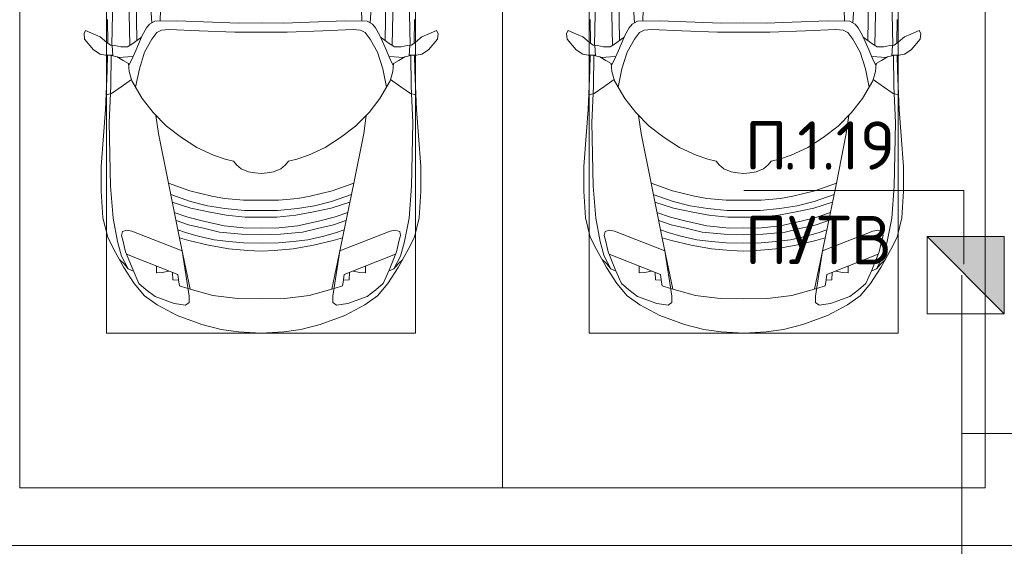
# Model space of a CAD drawing. Header units: millimetres. Extents: x -32229 to 169101, y -13689 to 125138.
# Tile 178 of 256: x 60035 to 65135, y 98747 to 101472. Entities that reach past the tile are written whole.
import ezdxf

# ---------------------------------------------------------------- set-up
doc = ezdxf.new("R2010")
doc.units = ezdxf.units.MM
for name, color, linetype, lineweight in [('A-____-NOTE-TEXT', 5, 'Continuous', 18), ('A-DETL-____-THIN', 7, 'Continuous', 9), ('A-DETL-GENF-OTLN', 7, 'Continuous', 18), ('A-FLOR-____-OTLN', 7, 'Continuous', 18), ('A-GENM-____-OTLN', 7, 'Continuous', 18), ('C-PRKG-____-OTLN', 7, 'Continuous', 18), ('G-____-____-TEXT', 7, 'Continuous', 9)]:
    doc.layers.add(name, color=color, linetype=linetype, lineweight=lineweight)
doc.layers.add('A-DETL-____-OTLN', color=7, linetype='Continuous', lineweight=9, true_color=0x00a600)
doc.styles.add('ISOCPEUR', font='isocpeur.ttf', dxfattribs={"height": 250})

# ---------------------------------------------------------------- blocks, each defined once
blk = doc.blocks.new('АР_Машиноместо - 4900x2400_М__5300х2500_-V11--01 ЭМ')
at = {"layer": 'A-DETL-GENF-OTLN', "color": 253, "lineweight": 13, "true_color": 0xaaaaaa}
for p, q in [((1132.7, -806), (1044.2, -818.6)), ((1250, -800), (1132.7, -806)), ((1250, -800), (1367.3, -806)), ((1367.3, -806), (1455.8, -818.6)), ((943.3, -845.1), (815.8, -891)), ((1044.2, -818.6), (943.3, -845.1)), ((1455.8, -818.6), (1556.7, -845.1)), ((1556.7, -845.1), (1684.2, -891)), ((815.8, -891), (711.9, -946.2)), ((1684.2, -891), (1788.1, -946.2)), ((711.9, -946.2), (647.2, -992.8)), ((800.1, -952.6), (700.9, -989.1)), ((859, -944.1), (800.1, -952.6)), ((877.7, -958.9), (859, -944.1)), ((877.7, -991.4), (877.7, -958.9)), ((1622.3, -958.9), (1641, -944.1)), ((1622.3, -991.4), (1622.3, -958.9)), ((1641, -944.1), (1699.9, -952.6)), ((1699.9, -952.6), (1799.1, -989.1)), ((1788.1, -946.2), (1852.8, -992.8)), ((647.2, -992.8), (593.2, -1056.8)), ((700.9, -989.1), (655, -1024.3)), ((841.1, -1225.9), (877.7, -991.4)), ((1000.2, -994.5), (871.4, -1031.3)), ((1127.4, -979.8), (1000.2, -994.5)), ((1250, -977.6), (1127.4, -979.8)), ((1250, -977.6), (1372.6, -979.8)), ((1372.6, -979.8), (1499.8, -994.5)), ((1499.8, -994.5), (1628.6, -1031.3)), ((1658.9, -1225.9), (1622.3, -991.4)), ((1799.1, -989.1), (1845, -1024.3)), ((1852.8, -992.8), (1906.8, -1056.8)), ((593.2, -1056.8), (539.3, -1140.4)), ((617.9, -1057.3), (586.9, -1126.3)), ((654.7, -1024.4), (617.9, -1057.3)), ((882.6, -1027.5), (853.8, -1167.4)), ((1617.4, -1027.5), (1646.2, -1167.4)), ((1845.3, -1024.4), (1882.1, -1057.3)), ((1882.1, -1057.3), (1913.1, -1126.3)), ((1906.8, -1056.8), (1960.7, -1140.4)), ((589, -1121.6), (561.3, -1132.6)), ((1911, -1121.6), (1938.7, -1132.6)), ((539.3, -1140.4), (487.4, -1232.1)), ((540.4, -1159.6), (516.2, -1180.5)), ((561.3, -1132.6), (540.4, -1159.6)), ((586.9, -1126.3), (548.2, -1220.1)), ((853.8, -1167.4), (826.8, -1300.9)), ((1646.2, -1167.4), (1673.2, -1300.9)), ((1913.1, -1126.3), (1951.8, -1220.1)), ((1938.7, -1132.6), (1959.6, -1159.6)), ((1959.6, -1159.6), (1983.8, -1180.5)), ((1960.7, -1140.4), (2012.6, -1232.1)), ((548.2, -1220.1), (535, -1280.6)), ((1250, -1223.7), (1182.5, -1227.5)), ((1250, -1223.7), (1317.5, -1227.5)), ((1951.8, -1220.1), (1965, -1280.6)), ((487.4, -1232.1), (455.7, -1296.1)), ((580.7, -1327.1), (841.1, -1225.9)), ((978.6, -1254.6), (876.3, -1278.7)), ((1084.1, -1236), (978.6, -1254.6)), ((1083.6, -1274.6), (1007.1, -1283.7)), ((1159.1, -1267.9), (1083.6, -1274.6)), ((1182.5, -1227.5), (1084.1, -1236)), ((1250, -1266.6), (1159.1, -1267.9)), ((1250, -1266.6), (1340.9, -1267.9)), ((1317.5, -1227.5), (1415.9, -1236)), ((1340.9, -1267.9), (1416.4, -1274.6)), ((1415.9, -1236), (1521.4, -1254.6)), ((1416.4, -1274.6), (1492.9, -1283.7)), ((1521.4, -1254.6), (1623.7, -1278.7)), ((1919.3, -1327.1), (1658.9, -1225.9)), ((2012.6, -1232.1), (2044.3, -1296.1)), ((455.7, -1296.1), (430.8, -1396.6)), ((535, -1280.6), (527.2, -1305.2)), ((527.2, -1305.2), (531.8, -1326)), ((826.8, -1300.9), (770, -1576.5)), ((859.1, -1321.2), (819.9, -1334.4)), ((876.3, -1278.7), (828.3, -1293.7)), ((925.2, -1301.6), (859.1, -1321.2)), ((1007.1, -1283.7), (925.2, -1301.6)), ((1035, -1323.2), (958.3, -1341.1)), ((1148.3, -1312.4), (1035, -1323.2)), ((1250, -1309.3), (1148.3, -1312.4)), ((1250, -1309.3), (1351.7, -1312.4)), ((1351.7, -1312.4), (1465, -1323.2)), ((1465, -1323.2), (1541.7, -1341.1)), ((1492.9, -1283.7), (1574.8, -1301.6)), ((1574.8, -1301.6), (1640.9, -1321.2)), ((1623.7, -1278.7), (1671.7, -1293.7)), ((1640.9, -1321.2), (1680.1, -1334.4)), ((1673.2, -1300.9), (1730, -1576.5)), ((1965, -1280.6), (1972.8, -1305.2)), ((1972.8, -1305.2), (1968.2, -1326)), ((2044.3, -1296.1), (2069.2, -1396.6)), ((531.8, -1326), (554.4, -1333.3)), ((554.4, -1333.3), (580.7, -1327.1)), ((873.8, -1361.2), (809.9, -1383.1)), ((958.3, -1341.1), (873.8, -1361.2)), ((1059, -1354.8), (945.3, -1380.6)), ((1174.5, -1344.2), (1059, -1354.8)), ((1250, -1344.9), (1174.5, -1344.2)), ((1250, -1344.9), (1325.5, -1344.2)), ((1325.5, -1344.2), (1441, -1354.8)), ((1441, -1354.8), (1554.7, -1380.6)), ((1541.7, -1341.1), (1626.2, -1361.2)), ((1626.2, -1361.2), (1690.1, -1383.1)), ((1945.6, -1333.3), (1919.3, -1327.1)), ((1968.2, -1326), (1945.6, -1333.3)), ((430.8, -1396.6), (422, -1534.1)), ((871.4, -1401.1), (800.5, -1424.6)), ((945.3, -1380.6), (871.4, -1401.1)), ((986.2, -1425.6), (887, -1446.5)), ((1070, -1410.4), (986.2, -1425.6)), ((1168.3, -1399.8), (1070, -1410.4)), ((1250, -1400.1), (1168.3, -1399.8)), ((1250, -1400.1), (1331.7, -1399.8)), ((1331.7, -1399.8), (1430, -1410.4)), ((1430, -1410.4), (1513.8, -1425.6)), ((1513.8, -1425.6), (1613, -1446.5)), ((1554.7, -1380.6), (1628.6, -1401.1)), ((1628.6, -1401.1), (1699.5, -1424.6)), ((2069.2, -1396.6), (2078, -1534.1)), ((887, -1446.5), (790.4, -1477.3)), ((973.4, -1459.7), (884.3, -1480.8)), ((1061.9, -1445.7), (973.4, -1459.7)), ((1163.9, -1435.1), (1061.9, -1445.7)), ((1250, -1435.1), (1163.9, -1435.1)), ((1250, -1435.1), (1336.1, -1435.1)), ((1336.1, -1435.1), (1438.1, -1445.7)), ((1438.1, -1445.7), (1526.6, -1459.7)), ((1526.6, -1459.7), (1615.7, -1480.8)), ((1613, -1446.5), (1709.6, -1477.3)), ((884.3, -1480.8), (782, -1518.1)), ((994.9, -1509.3), (881.7, -1536.4)), ((1060, -1496.1), (994.9, -1509.3)), ((1159.3, -1489.1), (1060, -1496.1)), ((1250, -1488.3), (1159.3, -1489.1)), ((1250, -1488.3), (1340.7, -1489.1)), ((1340.7, -1489.1), (1440, -1496.1)), ((1440, -1496.1), (1505.1, -1509.3)), ((1505.1, -1509.3), (1618.3, -1536.4)), ((1615.7, -1480.8), (1718, -1518.1)), ((422, -1534.1), (422, -1662.9)), ((770, -1576.5), (718.3, -1834.2)), ((881.7, -1536.4), (770, -1576.5)), ((1618.3, -1536.4), (1730, -1576.5)), ((1730, -1576.5), (1781.7, -1834.2)), ((2078, -1534.1), (2078, -1662.9)), ((1217.8, -1629.1), (1184.7, -1635.7)), ((1217.8, -1629.1), (1250, -1626.8)), ((1282.2, -1629.1), (1250, -1626.8)), ((1282.2, -1629.1), (1315.3, -1635.7)), ((422, -1662.9), (434.8, -1820.7)), ((1123.5, -1670.9), (1107.2, -1689.8)), ((1147.5, -1650.5), (1123.5, -1670.9)), ((1184.7, -1635.7), (1147.5, -1650.5)), ((1315.3, -1635.7), (1352.5, -1650.5)), ((1352.5, -1650.5), (1376.5, -1670.9)), ((1376.5, -1670.9), (1392.8, -1689.8)), ((2078, -1662.9), (2065.2, -1820.7)), ((1004.2, -1721.4), (917, -1761.1)), ((1064.9, -1700.5), (1004.2, -1721.4)), ((1107.2, -1689.8), (1064.9, -1700.5)), ((1392.8, -1689.8), (1435.1, -1700.5)), ((1435.1, -1700.5), (1495.8, -1721.4)), ((1495.8, -1721.4), (1583, -1761.1)), ((917, -1761.1), (837.5, -1812.1)), ((1583, -1761.1), (1662.5, -1812.1)), ((434.8, -1820.7), (444.9, -1956.8)), ((718.3, -1834.2), (705.7, -1926.7)), ((837.5, -1812.1), (761.1, -1871.7)), ((1662.5, -1812.1), (1738.9, -1871.7)), ((1781.7, -1834.2), (1794.3, -1926.7)), ((2065.2, -1820.7), (2055.1, -1956.8)), ((761.1, -1871.7), (690.7, -1941.6)), ((1738.9, -1871.7), (1809.3, -1941.6)), ((444.9, -1956.8), (453, -2159.1)), ((690.7, -1941.6), (634.6, -2015)), ((1809.3, -1941.6), (1865.4, -2015)), ((2055.1, -1956.8), (2047, -2159.1)), ((475.1, -2041), (447.5, -2034.4)), ((634.6, -2015), (580.7, -2105.7)), ((1865.4, -2015), (1919.3, -2105.7)), ((2024.9, -2041), (2052.5, -2034.4)), ((525.5, -2074.6), (475.1, -2041)), ((578.8, -2112.6), (525.5, -2074.6)), ((619.7, -2168.6), (600.3, -2072.7)), ((1880.3, -2168.6), (1899.7, -2072.7)), ((1921.2, -2112.6), (1974.5, -2074.6)), ((1974.5, -2074.6), (2024.9, -2041)), ((580.7, -2105.7), (567.1, -2153.8)), ((1919.3, -2105.7), (1932.9, -2153.8)), ((453, -2159.1), (455, -2238.9)), ((567.1, -2153.8), (564.3, -2195.4)), ((579.9, -2213.8), (564.9, -2186.5)), ((647.3, -2254.2), (619.7, -2168.6)), ((1852.7, -2254.2), (1880.3, -2168.6)), ((1920.1, -2213.8), (1935.1, -2186.5)), ((1932.9, -2153.8), (1935.7, -2195.4)), ((2047, -2159.1), (2045, -2238.9)), ((381.7, -2266.4), (417.4, -2243.4)), ((417.4, -2243.4), (445.1, -2238.7)), ((445.1, -2238.7), (481.8, -2239.5)), ((505.1, -2230), (467.5, -2239.2)), ((482, -2235.6), (479.1, -2288.7)), ((536.7, -2211.8), (505.1, -2230)), ((586.6, -2231.3), (510.1, -2227.1)), ((564.3, -2195.4), (536.7, -2211.8)), ((600.8, -2263), (579.9, -2213.8)), ((1899.2, -2263), (1920.1, -2213.8)), ((1913.4, -2231.3), (1989.9, -2227.1)), ((1935.7, -2195.4), (1963.3, -2211.8)), ((1963.3, -2211.8), (1994.9, -2230)), ((1994.9, -2230), (2032.5, -2239.2)), ((2018, -2235.6), (2020.9, -2288.7)), ((2054.9, -2238.7), (2018.2, -2239.5)), ((2082.6, -2243.4), (2054.9, -2238.7)), ((2118.3, -2266.4), (2082.6, -2243.4)), ((335.2, -2322.3), (381.7, -2266.4)), ((470, -2290), (449.8, -2306.1)), ((493.6, -2288.6), (470, -2290)), ((523.3, -2281.2), (493.6, -2288.6)), ((559, -2282.6), (523.3, -2281.2)), ((580.6, -2296), (559, -2282.6)), ((633.8, -2340.5), (600.8, -2263)), ((685.1, -2322.3), (647.3, -2254.2)), ((1814.9, -2322.3), (1852.7, -2254.2)), ((1866.2, -2340.5), (1899.2, -2263)), ((1919.4, -2296), (1941, -2282.6)), ((1941, -2282.6), (1976.7, -2281.2)), ((1976.7, -2281.2), (2006.4, -2288.6)), ((2006.4, -2288.6), (2030, -2290)), ((2030, -2290), (2050.2, -2306.1)), ((2164.8, -2322.3), (2118.3, -2266.4)), ((333.1, -2350.6), (335.2, -2322.3)), ((417.4, -2333.8), (384.4, -2347.9)), ((449.8, -2306.1), (417.4, -2333.8)), ((454.5, -2423.6), (456, -2301.1)), ((630.6, -2332.9), (580.6, -2296)), ((603.5, -2534.3), (606.1, -2314.9)), ((656.7, -2380.3), (633.8, -2340.5)), ((710, -2355.4), (685.1, -2322.3)), ((1790, -2355.4), (1814.9, -2322.3)), ((1843.3, -2380.3), (1866.2, -2340.5)), ((1869.4, -2332.9), (1919.4, -2296)), ((1896.5, -2534.3), (1893.9, -2314.9)), ((2045.5, -2423.6), (2044, -2301.1)), ((2050.2, -2306.1), (2082.6, -2333.8)), ((2082.6, -2333.8), (2115.6, -2347.9)), ((2166.9, -2350.6), (2164.8, -2322.3)), ((341.2, -2366.2), (333.1, -2350.6)), ((384.4, -2347.9), (341.2, -2366.2)), ((672.8, -2399.7), (656.7, -2380.3)), ((734.3, -2368.8), (710, -2355.4)), ((772.7, -2371.5), (734.3, -2368.8)), ((929.1, -2364.1), (772.7, -2371.5)), ((1115.2, -2358.7), (929.1, -2364.1)), ((1250, -2357.8), (1115.2, -2358.7)), ((1250, -2357.8), (1384.8, -2358.7)), ((1384.8, -2358.7), (1570.9, -2364.1)), ((1570.9, -2364.1), (1727.3, -2371.5)), ((1727.3, -2371.5), (1765.7, -2368.8)), ((1765.7, -2368.8), (1790, -2355.4)), ((1827.2, -2399.7), (1843.3, -2380.3)), ((2115.6, -2347.9), (2158.8, -2366.2)), ((2158.8, -2366.2), (2166.9, -2350.6)), ((684.8, -2406.5), (667.8, -2638.3)), ((700.6, -2415.4), (672.8, -2399.7)), ((813.8, -2416.7), (700.6, -2415.4)), ((999.2, -2409.3), (813.8, -2416.7)), ((1132.7, -2404.6), (999.2, -2409.3)), ((1250, -2406.6), (1132.7, -2404.6)), ((1250, -2406.6), (1367.3, -2404.6)), ((1367.3, -2404.6), (1500.8, -2409.3)), ((1500.8, -2409.3), (1686.2, -2416.7)), ((1686.2, -2416.7), (1799.4, -2415.4)), ((1799.4, -2415.4), (1827.2, -2399.7)), ((1815.2, -2406.5), (1832.2, -2638.3))]:
    blk.add_line(p, q, dxfattribs=at)
at = {"layer": 'A-DETL-GENF-OTLN', "color": 254, "lineweight": 13, "true_color": 0xd4d4d4}
for p, q in [((824.1, -1063.7), (818.8, -1102.9)), ((827.7, -1045), (824.1, -1063.7)), ((871.3, -1031.9), (827.7, -1045)), ((1628.7, -1031.9), (1672.3, -1045)), ((1672.3, -1045), (1675.9, -1063.7)), ((1675.9, -1063.7), (1681.2, -1102.9)), ((818.8, -1102.9), (554, -1208.1)), ((709.1, -1112.7), (708.2, -1146.9)), ((737.7, -1113.6), (709.1, -1112.7)), ((772.6, -1121.3), (737.7, -1113.6)), ((792.9, -1076.2), (791.2, -1114.5)), ((823.3, -1074.4), (792.9, -1076.2)), ((1676.7, -1074.4), (1707.1, -1076.2)), ((1681.2, -1102.9), (1946, -1208.1)), ((1707.1, -1076.2), (1708.8, -1114.5)), ((1727.4, -1121.3), (1762.3, -1113.6)), ((1762.3, -1113.6), (1790.9, -1112.7)), ((1790.9, -1112.7), (1791.8, -1146.9)), ((561.7, -1132.1), (527.9, -1198.6)), ((1938.3, -1132.1), (1972.1, -1198.6)), ((527.9, -1198.6), (507.4, -1274.3)), ((1972.1, -1198.6), (1992.6, -1274.3)), ((507.4, -1274.3), (483.4, -1395.6)), ((1992.6, -1274.3), (2016.6, -1395.6)), ((483.4, -1395.6), (470.9, -1561.4)), ((2016.6, -1395.6), (2029.1, -1561.4)), ((470.9, -1561.4), (462.8, -1889.5)), ((2029.1, -1561.4), (2037.2, -1889.5)), ((462.8, -1889.5), (471.8, -2077.7)), ((2037.2, -1889.5), (2028.2, -2077.7)), ((471.8, -2077.7), (474.5, -2239.3)), ((2028.2, -2077.7), (2025.5, -2239.3)), ((483.3, -2571.4), (478, -2290)), ((570.6, -2291.4), (564.4, -2580.5)), ((1929.4, -2291.4), (1935.6, -2580.5)), ((2016.7, -2571.4), (2022, -2290)), ((728.4, -2415.7), (733.8, -2606.7)), ((1771.6, -2415.7), (1766.2, -2606.7))]:
    blk.add_line(p, q, dxfattribs=at)
at = {"layer": 'C-PRKG-____-OTLN', "color": 253, "lineweight": 13, "true_color": 0xaaaaaa}
for p, q in [((2500, 0), (0, 0)), ((0, 0), (0, -5300)), ((2500, 0), (2500, -5300)), ((450, -800), (450, -4500)), ((450, -800), (2050, -800)), ((2050, -800), (2050, -4500))]:
    blk.add_line(p, q, dxfattribs=at)
blk = doc.blocks.new('АР_Машиноместо - 4900x2400_М__5300х2500_-3113489--01 ЭМ')
at = {"layer": 'A-DETL-GENF-OTLN', "color": 253, "lineweight": 13, "true_color": 0xaaaaaa}
for p, q in [((684.8, 2406.5), (667.8, 2638.3)), ((1815.2, 2406.5), (1832.2, 2638.3)), ((603.5, 2534.3), (606.1, 2314.9)), ((1896.5, 2534.3), (1893.9, 2314.9)), ((454.5, 2423.6), (456, 2301.1)), ((672.8, 2399.7), (656.7, 2380.3)), ((700.6, 2415.4), (672.8, 2399.7)), ((813.8, 2416.7), (700.6, 2415.4)), ((999.2, 2409.3), (813.8, 2416.7)), ((1132.7, 2404.6), (999.2, 2409.3)), ((1250, 2406.6), (1132.7, 2404.6)), ((1250, 2406.6), (1367.3, 2404.6)), ((1367.3, 2404.6), (1500.8, 2409.3)), ((1500.8, 2409.3), (1686.2, 2416.7)), ((1686.2, 2416.7), (1799.4, 2415.4)), ((1799.4, 2415.4), (1827.2, 2399.7)), ((1827.2, 2399.7), (1843.3, 2380.3)), ((2045.5, 2423.6), (2044, 2301.1)), ((341.2, 2366.2), (333.1, 2350.6)), ((333.1, 2350.6), (335.2, 2322.3)), ((384.4, 2347.9), (341.2, 2366.2)), ((417.4, 2333.8), (384.4, 2347.9)), ((656.7, 2380.3), (633.8, 2340.5)), ((710, 2355.4), (685.1, 2322.3)), ((734.3, 2368.8), (710, 2355.4)), ((772.7, 2371.5), (734.3, 2368.8)), ((929.1, 2364.1), (772.7, 2371.5)), ((1115.2, 2358.7), (929.1, 2364.1)), ((1250, 2357.8), (1115.2, 2358.7)), ((1250, 2357.8), (1384.8, 2358.7)), ((1384.8, 2358.7), (1570.9, 2364.1)), ((1570.9, 2364.1), (1727.3, 2371.5)), ((1727.3, 2371.5), (1765.7, 2368.8)), ((1765.7, 2368.8), (1790, 2355.4)), ((1790, 2355.4), (1814.9, 2322.3)), ((1843.3, 2380.3), (1866.2, 2340.5)), ((2082.6, 2333.8), (2115.6, 2347.9)), ((2115.6, 2347.9), (2158.8, 2366.2)), ((2158.8, 2366.2), (2166.9, 2350.6)), ((2166.9, 2350.6), (2164.8, 2322.3)), ((335.2, 2322.3), (381.7, 2266.4)), ((449.8, 2306.1), (417.4, 2333.8)), ((470, 2290), (449.8, 2306.1)), ((580.6, 2296), (559, 2282.6)), ((630.6, 2332.9), (580.6, 2296)), ((633.8, 2340.5), (600.8, 2263)), ((685.1, 2322.3), (647.3, 2254.2)), ((1814.9, 2322.3), (1852.7, 2254.2)), ((1866.2, 2340.5), (1899.2, 2263)), ((1869.4, 2332.9), (1919.4, 2296)), ((1919.4, 2296), (1941, 2282.6)), ((2030, 2290), (2050.2, 2306.1)), ((2050.2, 2306.1), (2082.6, 2333.8)), ((2164.8, 2322.3), (2118.3, 2266.4)), ((381.7, 2266.4), (417.4, 2243.4)), ((493.6, 2288.6), (470, 2290)), ((482, 2235.6), (479.1, 2288.7)), ((523.3, 2281.2), (493.6, 2288.6)), ((559, 2282.6), (523.3, 2281.2)), ((600.8, 2263), (579.9, 2213.8)), ((647.3, 2254.2), (619.7, 2168.6)), ((1852.7, 2254.2), (1880.3, 2168.6)), ((1899.2, 2263), (1920.1, 2213.8)), ((1941, 2282.6), (1976.7, 2281.2)), ((1976.7, 2281.2), (2006.4, 2288.6)), ((2006.4, 2288.6), (2030, 2290)), ((2018, 2235.6), (2020.9, 2288.7)), ((2118.3, 2266.4), (2082.6, 2243.4)), ((417.4, 2243.4), (445.1, 2238.7)), ((445.1, 2238.7), (481.8, 2239.5)), ((453, 2159.1), (455, 2238.9)), ((505.1, 2230), (467.5, 2239.2)), ((536.7, 2211.8), (505.1, 2230)), ((586.6, 2231.3), (510.1, 2227.1)), ((564.3, 2195.4), (536.7, 2211.8)), ((567.1, 2153.8), (564.3, 2195.4)), ((579.9, 2213.8), (564.9, 2186.5)), ((1913.4, 2231.3), (1989.9, 2227.1)), ((1920.1, 2213.8), (1935.1, 2186.5)), ((1932.9, 2153.8), (1935.7, 2195.4)), ((1935.7, 2195.4), (1963.3, 2211.8)), ((1963.3, 2211.8), (1994.9, 2230)), ((1994.9, 2230), (2032.5, 2239.2)), ((2054.9, 2238.7), (2018.2, 2239.5)), ((2047, 2159.1), (2045, 2238.9)), ((2082.6, 2243.4), (2054.9, 2238.7)), ((444.9, 1956.8), (453, 2159.1)), ((580.7, 2105.7), (567.1, 2153.8)), ((619.7, 2168.6), (600.3, 2072.7)), ((1880.3, 2168.6), (1899.7, 2072.7)), ((1919.3, 2105.7), (1932.9, 2153.8)), ((2055.1, 1956.8), (2047, 2159.1)), ((578.8, 2112.6), (525.5, 2074.6)), ((634.6, 2015), (580.7, 2105.7)), ((1865.4, 2015), (1919.3, 2105.7)), ((1921.2, 2112.6), (1974.5, 2074.6)), ((475.1, 2041), (447.5, 2034.4)), ((525.5, 2074.6), (475.1, 2041)), ((1974.5, 2074.6), (2024.9, 2041)), ((2024.9, 2041), (2052.5, 2034.4)), ((690.7, 1941.6), (634.6, 2015)), ((1809.3, 1941.6), (1865.4, 2015)), ((434.8, 1820.7), (444.9, 1956.8)), ((761.1, 1871.7), (690.7, 1941.6)), ((1738.9, 1871.7), (1809.3, 1941.6)), ((2065.2, 1820.7), (2055.1, 1956.8)), ((718.3, 1834.2), (705.7, 1926.7)), ((1781.7, 1834.2), (1794.3, 1926.7)), ((837.5, 1812.1), (761.1, 1871.7)), ((1662.5, 1812.1), (1738.9, 1871.7)), ((422, 1662.9), (434.8, 1820.7)), ((770, 1576.5), (718.3, 1834.2)), ((917, 1761.1), (837.5, 1812.1)), ((1583, 1761.1), (1662.5, 1812.1)), ((1730, 1576.5), (1781.7, 1834.2)), ((2078, 1662.9), (2065.2, 1820.7)), ((1004.2, 1721.4), (917, 1761.1)), ((1495.8, 1721.4), (1583, 1761.1)), ((1064.9, 1700.5), (1004.2, 1721.4)), ((1107.2, 1689.8), (1064.9, 1700.5)), ((1123.5, 1670.9), (1107.2, 1689.8)), ((1376.5, 1670.9), (1392.8, 1689.8)), ((1392.8, 1689.8), (1435.1, 1700.5)), ((1435.1, 1700.5), (1495.8, 1721.4)), ((422, 1534.1), (422, 1662.9)), ((1147.5, 1650.5), (1123.5, 1670.9)), ((1184.7, 1635.7), (1147.5, 1650.5)), ((1217.8, 1629.1), (1184.7, 1635.7)), ((1282.2, 1629.1), (1315.3, 1635.7)), ((1315.3, 1635.7), (1352.5, 1650.5)), ((1352.5, 1650.5), (1376.5, 1670.9)), ((2078, 1534.1), (2078, 1662.9)), ((1217.8, 1629.1), (1250, 1626.8)), ((1282.2, 1629.1), (1250, 1626.8)), ((430.8, 1396.6), (422, 1534.1)), ((826.8, 1300.9), (770, 1576.5)), ((881.7, 1536.4), (770, 1576.5)), ((994.9, 1509.3), (881.7, 1536.4)), ((1505.1, 1509.3), (1618.3, 1536.4)), ((1618.3, 1536.4), (1730, 1576.5)), ((1673.2, 1300.9), (1730, 1576.5)), ((2069.2, 1396.6), (2078, 1534.1)), ((884.3, 1480.8), (782, 1518.1)), ((973.4, 1459.7), (884.3, 1480.8)), ((1060, 1496.1), (994.9, 1509.3)), ((1159.3, 1489.1), (1060, 1496.1)), ((1250, 1488.3), (1159.3, 1489.1)), ((1250, 1488.3), (1340.7, 1489.1)), ((1340.7, 1489.1), (1440, 1496.1)), ((1440, 1496.1), (1505.1, 1509.3)), ((1526.6, 1459.7), (1615.7, 1480.8)), ((1615.7, 1480.8), (1718, 1518.1)), ((887, 1446.5), (790.4, 1477.3)), ((986.2, 1425.6), (887, 1446.5)), ((1061.9, 1445.7), (973.4, 1459.7)), ((1163.9, 1435.1), (1061.9, 1445.7)), ((1250, 1435.1), (1163.9, 1435.1)), ((1250, 1435.1), (1336.1, 1435.1)), ((1336.1, 1435.1), (1438.1, 1445.7)), ((1438.1, 1445.7), (1526.6, 1459.7)), ((1513.8, 1425.6), (1613, 1446.5)), ((1613, 1446.5), (1709.6, 1477.3)), ((455.7, 1296.1), (430.8, 1396.6)), ((871.4, 1401.1), (800.5, 1424.6)), ((873.8, 1361.2), (809.9, 1383.1)), ((945.3, 1380.6), (871.4, 1401.1)), ((1059, 1354.8), (945.3, 1380.6)), ((1070, 1410.4), (986.2, 1425.6)), ((1168.3, 1399.8), (1070, 1410.4)), ((1250, 1400.1), (1168.3, 1399.8)), ((1250, 1400.1), (1331.7, 1399.8)), ((1331.7, 1399.8), (1430, 1410.4)), ((1430, 1410.4), (1513.8, 1425.6)), ((1441, 1354.8), (1554.7, 1380.6)), ((1554.7, 1380.6), (1628.6, 1401.1)), ((1626.2, 1361.2), (1690.1, 1383.1)), ((1628.6, 1401.1), (1699.5, 1424.6)), ((2044.3, 1296.1), (2069.2, 1396.6)), ((527.2, 1305.2), (531.8, 1326)), ((531.8, 1326), (554.4, 1333.3)), ((554.4, 1333.3), (580.7, 1327.1)), ((580.7, 1327.1), (841.1, 1225.9)), ((859.1, 1321.2), (819.9, 1334.4)), ((958.3, 1341.1), (873.8, 1361.2)), ((1035, 1323.2), (958.3, 1341.1)), ((1174.5, 1344.2), (1059, 1354.8)), ((1250, 1344.9), (1174.5, 1344.2)), ((1250, 1344.9), (1325.5, 1344.2)), ((1325.5, 1344.2), (1441, 1354.8)), ((1465, 1323.2), (1541.7, 1341.1)), ((1541.7, 1341.1), (1626.2, 1361.2)), ((1640.9, 1321.2), (1680.1, 1334.4)), ((1919.3, 1327.1), (1658.9, 1225.9)), ((1945.6, 1333.3), (1919.3, 1327.1)), ((1968.2, 1326), (1945.6, 1333.3)), ((1972.8, 1305.2), (1968.2, 1326)), ((487.4, 1232.1), (455.7, 1296.1)), ((535, 1280.6), (527.2, 1305.2)), ((548.2, 1220.1), (535, 1280.6)), ((853.8, 1167.4), (826.8, 1300.9)), ((876.3, 1278.7), (828.3, 1293.7)), ((925.2, 1301.6), (859.1, 1321.2)), ((978.6, 1254.6), (876.3, 1278.7)), ((1007.1, 1283.7), (925.2, 1301.6)), ((1083.6, 1274.6), (1007.1, 1283.7)), ((1148.3, 1312.4), (1035, 1323.2)), ((1250, 1309.3), (1148.3, 1312.4)), ((1250, 1309.3), (1351.7, 1312.4)), ((1351.7, 1312.4), (1465, 1323.2)), ((1416.4, 1274.6), (1492.9, 1283.7)), ((1492.9, 1283.7), (1574.8, 1301.6)), ((1521.4, 1254.6), (1623.7, 1278.7)), ((1574.8, 1301.6), (1640.9, 1321.2)), ((1623.7, 1278.7), (1671.7, 1293.7)), ((1646.2, 1167.4), (1673.2, 1300.9)), ((1951.8, 1220.1), (1965, 1280.6)), ((1965, 1280.6), (1972.8, 1305.2)), ((2012.6, 1232.1), (2044.3, 1296.1)), ((539.3, 1140.4), (487.4, 1232.1)), ((841.1, 1225.9), (877.7, 991.4)), ((1084.1, 1236), (978.6, 1254.6)), ((1159.1, 1267.9), (1083.6, 1274.6)), ((1182.5, 1227.5), (1084.1, 1236)), ((1250, 1266.6), (1159.1, 1267.9)), ((1250, 1223.7), (1182.5, 1227.5)), ((1250, 1266.6), (1340.9, 1267.9)), ((1250, 1223.7), (1317.5, 1227.5)), ((1317.5, 1227.5), (1415.9, 1236)), ((1340.9, 1267.9), (1416.4, 1274.6)), ((1415.9, 1236), (1521.4, 1254.6)), ((1658.9, 1225.9), (1622.3, 991.4)), ((1960.7, 1140.4), (2012.6, 1232.1)), ((540.4, 1159.6), (516.2, 1180.5)), ((586.9, 1126.3), (548.2, 1220.1)), ((1913.1, 1126.3), (1951.8, 1220.1)), ((1959.6, 1159.6), (1983.8, 1180.5)), ((593.2, 1056.8), (539.3, 1140.4)), ((561.3, 1132.6), (540.4, 1159.6)), ((589, 1121.6), (561.3, 1132.6)), ((617.9, 1057.3), (586.9, 1126.3)), ((882.6, 1027.5), (853.8, 1167.4)), ((1617.4, 1027.5), (1646.2, 1167.4)), ((1882.1, 1057.3), (1913.1, 1126.3)), ((1906.8, 1056.8), (1960.7, 1140.4)), ((1911, 1121.6), (1938.7, 1132.6)), ((1938.7, 1132.6), (1959.6, 1159.6)), ((647.2, 992.8), (593.2, 1056.8)), ((654.7, 1024.4), (617.9, 1057.3)), ((700.9, 989.1), (655, 1024.3)), ((1000.2, 994.5), (871.4, 1031.3)), ((1499.8, 994.5), (1628.6, 1031.3)), ((1799.1, 989.1), (1845, 1024.3)), ((1845.3, 1024.4), (1882.1, 1057.3)), ((1852.8, 992.8), (1906.8, 1056.8)), ((711.9, 946.2), (647.2, 992.8)), ((800.1, 952.6), (700.9, 989.1)), ((877.7, 991.4), (877.7, 958.9)), ((1127.4, 979.8), (1000.2, 994.5)), ((1250, 977.6), (1127.4, 979.8)), ((1250, 977.6), (1372.6, 979.8)), ((1372.6, 979.8), (1499.8, 994.5)), ((1622.3, 991.4), (1622.3, 958.9)), ((1699.9, 952.6), (1799.1, 989.1)), ((1788.1, 946.2), (1852.8, 992.8)), ((815.8, 891), (711.9, 946.2)), ((859, 944.1), (800.1, 952.6)), ((877.7, 958.9), (859, 944.1)), ((1622.3, 958.9), (1641, 944.1)), ((1641, 944.1), (1699.9, 952.6)), ((1684.2, 891), (1788.1, 946.2)), ((943.3, 845.1), (815.8, 891)), ((1556.7, 845.1), (1684.2, 891)), ((1044.2, 818.6), (943.3, 845.1)), ((1132.7, 806), (1044.2, 818.6)), ((1367.3, 806), (1455.8, 818.6)), ((1455.8, 818.6), (1556.7, 845.1)), ((1250, 800), (1132.7, 806)), ((1250, 800), (1367.3, 806))]:
    blk.add_line(p, q, dxfattribs=at)
at = {"layer": 'A-DETL-GENF-OTLN', "color": 254, "lineweight": 13, "true_color": 0xd4d4d4}
for p, q in [((728.4, 2415.7), (733.8, 2606.7)), ((1771.6, 2415.7), (1766.2, 2606.7)), ((483.3, 2571.4), (478, 2290)), ((570.6, 2291.4), (564.4, 2580.5)), ((1929.4, 2291.4), (1935.6, 2580.5)), ((2016.7, 2571.4), (2022, 2290)), ((471.8, 2077.7), (474.5, 2239.3)), ((2028.2, 2077.7), (2025.5, 2239.3)), ((462.8, 1889.5), (471.8, 2077.7)), ((2037.2, 1889.5), (2028.2, 2077.7)), ((470.9, 1561.4), (462.8, 1889.5)), ((2029.1, 1561.4), (2037.2, 1889.5)), ((483.4, 1395.6), (470.9, 1561.4)), ((2016.6, 1395.6), (2029.1, 1561.4)), ((507.4, 1274.3), (483.4, 1395.6)), ((1992.6, 1274.3), (2016.6, 1395.6)), ((527.9, 1198.6), (507.4, 1274.3)), ((1972.1, 1198.6), (1992.6, 1274.3)), ((561.7, 1132.1), (527.9, 1198.6)), ((818.8, 1102.9), (554, 1208.1)), ((1681.2, 1102.9), (1946, 1208.1)), ((1938.3, 1132.1), (1972.1, 1198.6)), ((709.1, 1112.7), (708.2, 1146.9)), ((1790.9, 1112.7), (1791.8, 1146.9)), ((737.7, 1113.6), (709.1, 1112.7)), ((772.6, 1121.3), (737.7, 1113.6)), ((792.9, 1076.2), (791.2, 1114.5)), ((823.3, 1074.4), (792.9, 1076.2)), ((824.1, 1063.7), (818.8, 1102.9)), ((1675.9, 1063.7), (1681.2, 1102.9)), ((1676.7, 1074.4), (1707.1, 1076.2)), ((1707.1, 1076.2), (1708.8, 1114.5)), ((1727.4, 1121.3), (1762.3, 1113.6)), ((1762.3, 1113.6), (1790.9, 1112.7)), ((827.7, 1045), (824.1, 1063.7)), ((871.3, 1031.9), (827.7, 1045)), ((1628.7, 1031.9), (1672.3, 1045)), ((1672.3, 1045), (1675.9, 1063.7))]:
    blk.add_line(p, q, dxfattribs=at)
at = {"layer": 'C-PRKG-____-OTLN', "color": 253, "lineweight": 13, "true_color": 0xaaaaaa}
for p, q in [((0, 0), (0, 5300)), ((2500, 0), (2500, 5300)), ((450, 800), (450, 4500)), ((2050, 800), (2050, 4500)), ((450, 800), (2050, 800)), ((2500, 0), (0, 0))]:
    blk.add_line(p, q, dxfattribs=at)
blk = doc.blocks.new('АР-Заполнение деф_ шва - Д_ш_-4327394--01 ЭМ')
at = {"layer": 'A-GENM-____-OTLN', "color": 253, "lineweight": 13, "true_color": 0xaaaaaa}
blk.add_line((0, 25), (76270, 25), dxfattribs=at)
blk = doc.blocks.new('Наметкина 10_РД_АР_П_отсоединено_rvt-1--01 ЭМ')
at = {"layer": 'A-FLOR-____-OTLN', "color": 253, "lineweight": 13, "true_color": 0xaaaaaa}
blk.add_line((124255.3, 98750), (49635.3, 98750), dxfattribs=at)
at = {"layer": 'A-GENM-____-OTLN', "color": 253, "lineweight": 13, "true_color": 0xaaaaaa}
blk.add_blockref('АР-Заполнение деф_ шва - Д_ш_-4327394--01 ЭМ', (47985.3, 98725), dxfattribs=at)
at = {"layer": 'C-PRKG-____-OTLN', "color": 253, "lineweight": 13, "true_color": 0xaaaaaa, "rotation": 180}
blk.add_blockref('АР_Машиноместо - 4900x2400_М__5300х2500_-V11--01 ЭМ', (62535.3, 99050), dxfattribs=at)
at = {"layer": 'C-PRKG-____-OTLN', "color": 253, "lineweight": 13, "true_color": 0xaaaaaa}
blk.add_blockref('АР_Машиноместо - 4900x2400_М__5300х2500_-3113489--01 ЭМ', (62535.3, 99050), dxfattribs=at)
blk = doc.blocks.new('УГО_Шкаф - УГО_Шкаф-V122--01 ЭМ')
at = {"layer": 'A-____-NOTE-TEXT', "lineweight": 9, "true_color": 0x0000ff}
blk.add_hatch(color=5, dxfattribs=at).paths.add_polyline_path([(1, 2), (1, 0), (-1, 0)])
at = {"layer": 'A-____-NOTE-TEXT', "color": 5, "lineweight": 9, "true_color": 0x0000ff}
for p, q in [((-1, 0), (-1, 2)), ((-1, 2), (1, 2)), ((1, 2), (-1, 0)), ((1, 0), (1, 2)), ((1, 0), (1, 2)), ((1, 0), (-1, 0)), ((-1, 0), (1, 0))]:
    blk.add_line(p, q, dxfattribs=at)

msp = doc.modelspace()

# ---------------------------------------------------------------- linework, layer by layer
at = {"layer": 'A-DETL-____-OTLN', "color": 5, "true_color": 0x0000ff}
for p, q in [((64915.3, 100150), (64915.3, 94250)), ((65855, 99330.6), (64915.3, 99330.6))]:
    msp.add_line(p, q, dxfattribs=at)
at = {"layer": 'A-DETL-____-THIN'}
for q in [(63785.3, 100587.8), (64925.3, 100207.8)]:
    msp.add_line((64925.3, 100587.8), q, dxfattribs=at)

# ---------------------------------------------------------------- block references
at = {"lineweight": 5}
msp.add_blockref('Наметкина 10_РД_АР_П_отсоединено_rvt-1--01 ЭМ', (0, 0), dxfattribs=at)
at = {"layer": 'A-____-NOTE-TEXT', "color": 5, "lineweight": 9, "true_color": 0x0000ff, "xscale": 200, "yscale": 200, "zscale": 200, "rotation": 90.00000000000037}
msp.add_blockref('УГО_Шкаф - УГО_Шкаф-V122--01 ЭМ', (65135.3, 100150), dxfattribs=at)

# ---------------------------------------------------------------- texts
at = {"layer": 'G-____-____-TEXT', "char_height": 250, "attachment_point": 1, "style": 'ISOCPEUR'}
for s, insert, width in [('\\fISOCPEUR|b0|i0|c204|p34|;П', (63791.1, 100946.3), 240.506), ('.1.19', (63989.6, 100946.3), 689.451), ('ПУТВ', (63791.1, 100456.8), 962.025)]:
    msp.add_mtext(s, dxfattribs=dict(at, insert=insert, width=width))

doc.saveas('drawing.dxf')
